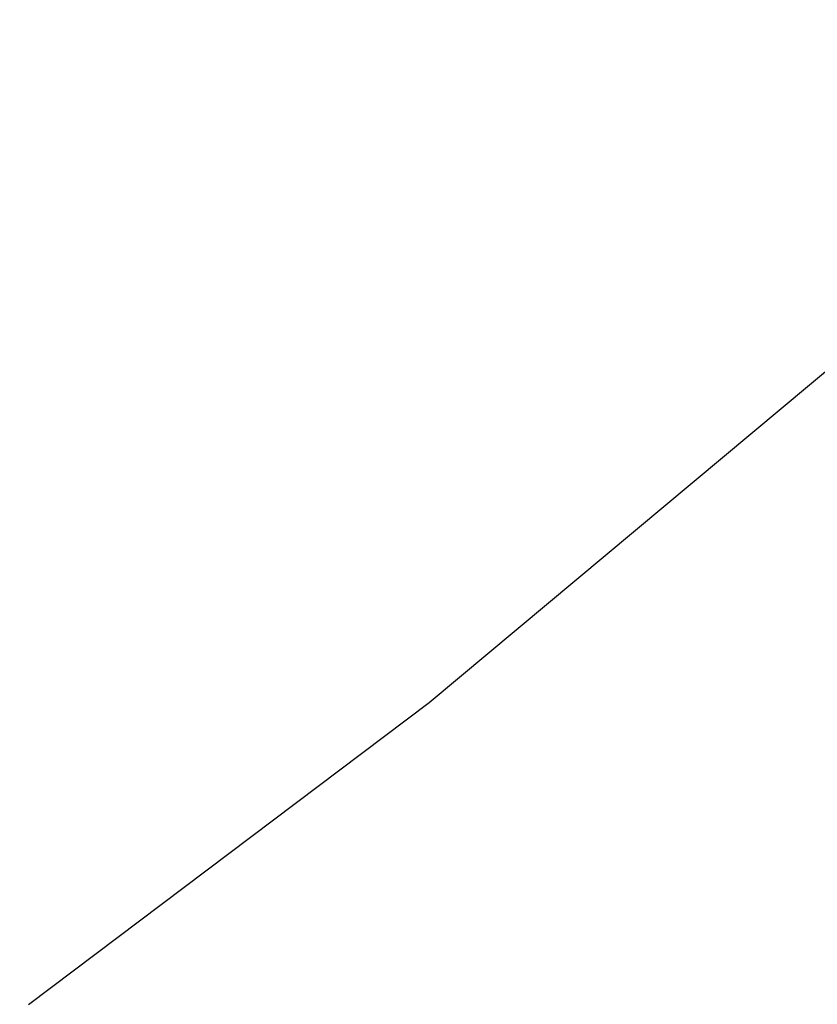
# Paper-space layout '_Trimétrica' of a CAD drawing. Header units: millimetres. Extents: x -779 to 439, y -976 to 228.
# Tile 119 of 186: x -209 to -200, y -686 to -675. Entities that reach past the tile are written whole.
import ezdxf

# ---------------------------------------------------------------- set-up
doc = ezdxf.new("R2010")
doc.units = ezdxf.units.MM

psp = doc.layouts.new('_Trimétrica')

# ---------------------------------------------------------------- linework, layer by layer
at = {"color": 7, "linetype": 'Continuous', "lineweight": 25, "flags": 128}
psp.add_lwpolyline([(-208.834, -685.606), (-204.489, -682.335), (-199.566, -678.22), (-194.882, -673.846), (-190.446, -669.218), (-186.267, -664.347), (-182.35, -659.239), (-178.704, -653.905), (-175.334, -648.353), (-172.246, -642.593), (-169.447, -636.635), (-166.94, -630.49), (-164.73, -624.168), (-162.821, -617.681), (-161.217, -611.04), (-159.92, -604.257), (-158.932, -597.343), (-158.256, -590.311), (-157.892, -583.173), (-157.84, -575.941), (-158.102, -568.628), (-158.677, -561.248), (-159.563, -553.812)], dxfattribs=at)
at = {"color": 7, "linetype": 'Continuous', "lineweight": 25}
psp.add_open_spline([(-485.154, -349.157), (-484.478, -348.657), (-482.076, -346.879), (-477.737, -344.077), (-472.152, -340.754), (-466.372, -337.701), (-460.421, -334.901), (-454.304, -332.364), (-448.031, -330.092), (-441.61, -328.087), (-435.048, -326.352), (-428.356, -324.888), (-421.542, -323.698), (-414.615, -322.782), (-407.583, -322.141), (-400.457, -321.777), (-393.244, -321.69), (-385.955, -321.879), (-378.599, -322.344), (-371.186, -323.086), (-363.725, -324.102), (-356.225, -325.393), (-348.698, -326.955), (-341.152, -328.789), (-333.598, -330.89), (-326.046, -333.257), (-318.507, -335.887), (-310.989, -338.776), (-303.503, -341.92), (-296.06, -345.317), (-288.669, -348.96), (-281.341, -352.847), (-274.085, -356.97), (-266.912, -361.326), (-259.831, -365.908), (-252.851, -370.711), (-245.983, -375.727), (-239.235, -380.95), (-232.617, -386.374), (-226.138, -391.99), (-219.807, -397.791), (-213.632, -403.77), (-207.621, -409.918), (-201.783, -416.227), (-196.127, -422.688), (-190.658, -429.293), (-185.386, -436.032), (-180.316, -442.897), (-175.456, -449.877), (-170.812, -456.964), (-166.39, -464.148), (-162.197, -471.418), (-158.237, -478.765), (-154.517, -486.179), (-151.04, -493.65), (-147.811, -501.167), (-144.834, -508.721), (-142.114, -516.301), (-139.653, -523.897), (-137.455, -531.498), (-135.522, -539.094), (-133.857, -546.676), (-132.461, -554.232), (-131.335, -561.754), (-130.483, -569.23), (-129.903, -576.652), (-129.596, -584.009), (-129.564, -591.291), (-129.805, -598.491), (-130.319, -605.597), (-131.106, -612.602), (-132.164, -619.496), (-133.492, -626.27), (-135.089, -632.917), (-136.952, -639.427), (-139.08, -645.792), (-141.47, -652.004), (-144.12, -658.055), (-147.028, -663.937), (-150.185, -669.645), (-153.606, -675.156), (-156.516, -679.478), (-158.369, -681.886), (-158.915, -682.595)], degree=3, knots=[0, 0, 0, 0, 0.004978, 0.017693, 0.030397, 0.04309, 0.055768, 0.068432, 0.08108, 0.093711, 0.106327, 0.118926, 0.131511, 0.144081, 0.156639, 0.169184, 0.181719, 0.194244, 0.206762, 0.219271, 0.231775, 0.244274, 0.256768, 0.269259, 0.281747, 0.294233, 0.306717, 0.3192, 0.331682, 0.344164, 0.356646, 0.369128, 0.381609, 0.394091, 0.406573, 0.419056, 0.431539, 0.444022, 0.456505, 0.468989, 0.481473, 0.493956, 0.50644, 0.518923, 0.531407, 0.54389, 0.556372, 0.568854, 0.581335, 0.593815, 0.606295, 0.618774, 0.631252, 0.64373, 0.656206, 0.668683, 0.681159, 0.693634, 0.70611, 0.718586, 0.731063, 0.743541, 0.756021, 0.768504, 0.780989, 0.793478, 0.805973, 0.818473, 0.83098, 0.843495, 0.85602, 0.868555, 0.881102, 0.893662, 0.906236, 0.918826, 0.931432, 0.944054, 0.956693, 0.969348, 0.98202, 0.994706, 1, 1, 1, 1], dxfattribs=at)

doc.saveas('drawing.dxf')
